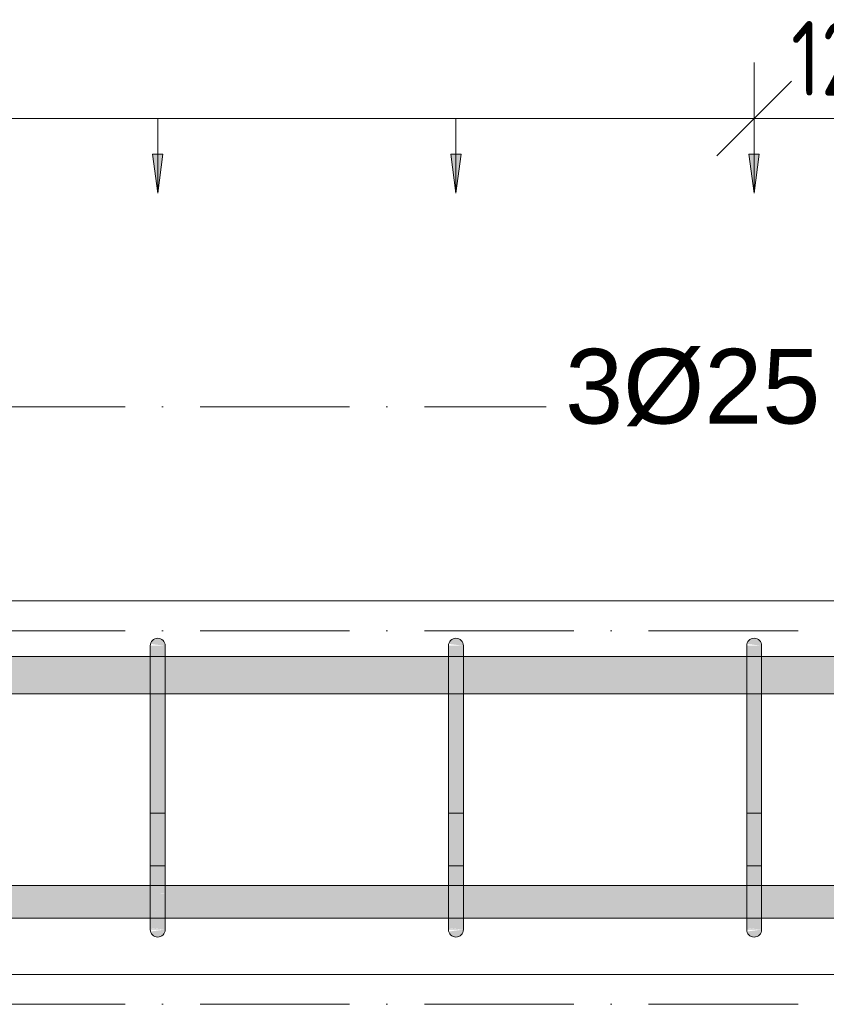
# Model space of a CAD drawing. Header units: millimetres. Extents: x -25607 to 9385, y 1894 to 10168.
# Tile 101 of 181: x 1720 to 2260, y 5600 to 6259. Entities that reach past the tile are written whole.
import ezdxf

# ---------------------------------------------------------------- set-up
doc = ezdxf.new("R2010")
doc.units = ezdxf.units.MM
doc.linetypes.add('Čerchovaná', pattern=[150, 100, -25, 0, -25])
for name, color, linetype, lineweight in [('A-ANNO-DIMS', 211, 'Continuous', 5), ('A-ANNO-DIMS-25', 211, 'Continuous', 5), ('A-FLOR-LEVL', 51, 'Continuous', 5), ('S-BEAM', 12, 'Continuous', 9), ('S-RBAR', 171, 'Continuous', 5), ('S-RBAR-IDEN', 171, 'Continuous', 5)]:
    doc.layers.add(name, color=color, linetype=linetype, lineweight=lineweight)
doc.styles.add('Arial', font='arial.ttf', dxfattribs={"height": 50})
doc.styles.add('Arial_1', font='arial.ttf', dxfattribs={"height": 62.5})
doc.styles.add('ISOCPEUR_2', font='isocpeur.ttf', dxfattribs={"width": 0.8, "height": 50})
doc.dimstyles.new('Vnitřní', dxfattribs={"dimscale": 304.8, "dimtxt": 49.799059, "dimasz": 0.164042, "dimexe": 0.123031, "dimexo": 0.0625, "dimgap": 0, "dimtad": 1, "dimdec": 0, "dimzin": 0, "dimdsep": 46, "dimtxsty": 'ISOCPEUR_2', "dimblk1": 'OBLIQUE', "dimblk2": 'OBLIQUE', "dimsah": 1, "dimcen": 0.09, "dimdle": 0.123031, "dimazin": 0, "dimtfac": 1, "dimtdec": 4, "dimtix": 1, "dimtmove": 0, "dimatfit": 3, "dimfxl": 0.123031, "dimfxlon": 1, "dimtvp": 1, "dimtolj": 1, "dimtzin": 0, "dimarcsym": 2})
doc.dimstyles.new('Výztuž_kusy__řezy__1', dxfattribs={"dimscale": 304.8, "dimtxt": 0.18, "dimasz": 0, "dimexe": 0, "dimexo": 0.0625, "dimgap": 0.082021, "dimtad": 1, "dimdec": 0, "dimzin": 0, "dimdsep": 46, "dimtxsty": 'Arial_1', "dimblk1": 'NONE', "dimblk2": 'NONE', "dimsah": 1, "dimcen": 0.09, "dimazin": 0, "dimtfac": 1, "dimtdec": 4, "dimtix": 1, "dimtmove": 0, "dimatfit": 3, "dimfxl": 0.164042, "dimfxlon": 1, "dimtvp": 1, "dimtfill": 1, "dimtolj": 1, "dimtzin": 0, "dimarcsym": 2})

# ---------------------------------------------------------------- blocks, each defined once
blk = doc.blocks.new('DIMBLOCK473-V5')
at = {"layer": 'A-ANNO-DIMS-25'}
for points in [[(1613.25, 6142.89), (1616.71, 6169.18), (1609.79, 6169.18)], [(1812.85, 6142.89), (1816.31, 6169.18), (1809.39, 6169.18)]]:
    blk.add_hatch(color=256, dxfattribs=at).paths.add_polyline_path(points)
for p, q in [((1613.25, 6192.89), (1812.85, 6192.89)), ((1613.25, 6192.89), (1613.25, 6192.89)), ((1613.25, 6192.89), (1613.25, 6142.89)), ((1812.85, 6192.89), (1812.85, 6192.89)), ((1812.85, 6192.89), (1812.85, 6142.89)), ((1616.71, 6169.18), (1609.79, 6169.18)), ((1609.79, 6169.18), (1613.25, 6142.89)), ((1613.25, 6142.89), (1616.71, 6169.18)), ((1816.31, 6169.18), (1809.39, 6169.18)), ((1809.39, 6169.18), (1812.85, 6142.89)), ((1812.85, 6142.89), (1816.31, 6169.18))]:
    blk.add_line(p, q, dxfattribs=at)
blk = doc.blocks.new('_None')
blk = doc.blocks.new('DIMBLOCK474-V5')
at = {"layer": 'A-ANNO-DIMS-25'}
for points in [[(1812.85, 6142.89), (1816.31, 6169.18), (1809.39, 6169.18)], [(2012.45, 6142.89), (2015.91, 6169.18), (2008.99, 6169.18)]]:
    blk.add_hatch(color=256, dxfattribs=at).paths.add_polyline_path(points)
for p, q in [((1812.85, 6192.89), (2012.45, 6192.89)), ((1812.85, 6192.89), (1812.85, 6192.89)), ((1812.85, 6192.89), (1812.85, 6142.89)), ((2012.45, 6192.89), (2012.45, 6192.89)), ((2012.45, 6192.89), (2012.45, 6142.89)), ((1816.31, 6169.18), (1809.39, 6169.18)), ((1809.39, 6169.18), (1812.85, 6142.89)), ((1812.85, 6142.89), (1816.31, 6169.18)), ((2015.91, 6169.18), (2008.99, 6169.18)), ((2008.99, 6169.18), (2012.45, 6142.89)), ((2012.45, 6142.89), (2015.91, 6169.18))]:
    blk.add_line(p, q, dxfattribs=at)
blk = doc.blocks.new('DIMBLOCK475-V5')
at = {"layer": 'A-ANNO-DIMS-25'}
for points in [[(2012.45, 6142.89), (2015.91, 6169.18), (2008.99, 6169.18)], [(2212.05, 6142.89), (2215.51, 6169.18), (2208.59, 6169.18)]]:
    blk.add_hatch(color=256, dxfattribs=at).paths.add_polyline_path(points)
for p, q in [((2012.45, 6192.89), (2212.05, 6192.89)), ((2012.45, 6192.89), (2012.45, 6192.89)), ((2012.45, 6192.89), (2012.45, 6142.89)), ((2212.05, 6192.89), (2212.05, 6192.89)), ((2212.05, 6192.89), (2212.05, 6142.89)), ((2015.91, 6169.18), (2008.99, 6169.18)), ((2008.99, 6169.18), (2012.45, 6142.89)), ((2012.45, 6142.89), (2015.91, 6169.18)), ((2215.51, 6169.18), (2208.59, 6169.18)), ((2208.59, 6169.18), (2212.05, 6142.89)), ((2212.05, 6142.89), (2215.51, 6169.18))]:
    blk.add_line(p, q, dxfattribs=at)
blk = doc.blocks.new('DIMBLOCK476-V5')
at = {"layer": 'A-ANNO-DIMS-25'}
for points in [[(-183.17, 6142.89), (-179.71, 6169.18), (-186.63, 6169.18)], [(16.43, 6142.89), (19.9, 6169.18), (12.97, 6169.18)], [(216.04, 6142.89), (219.5, 6169.18), (212.57, 6169.18)], [(415.64, 6142.89), (419.1, 6169.18), (412.18, 6169.18)], [(615.24, 6142.89), (618.7, 6169.18), (611.78, 6169.18)], [(814.84, 6142.89), (818.3, 6169.18), (811.38, 6169.18)], [(1014.44, 6142.89), (1017.9, 6169.18), (1010.98, 6169.18)], [(1214.04, 6142.89), (1217.5, 6169.18), (1210.58, 6169.18)], [(1413.65, 6142.89), (1417.11, 6169.18), (1410.18, 6169.18)], [(1613.25, 6142.89), (1616.71, 6169.18), (1609.79, 6169.18)], [(1812.85, 6142.89), (1816.31, 6169.18), (1809.39, 6169.18)], [(2012.45, 6142.89), (2015.91, 6169.18), (2008.99, 6169.18)], [(2212.05, 6142.89), (2215.51, 6169.18), (2208.59, 6169.18)]]:
    blk.add_hatch(color=256, dxfattribs=at).paths.add_polyline_path(points)
for p, q in [((-183.17, 6192.89), (2212.05, 6192.89)), ((-183.17, 6192.89), (16.43, 6192.89)), ((-183.17, 6192.89), (-183.17, 6192.89)), ((-183.17, 6192.89), (-183.17, 6142.89)), ((16.43, 6192.89), (216.04, 6192.89)), ((16.43, 6192.89), (16.43, 6192.89)), ((16.43, 6192.89), (16.43, 6142.89)), ((216.04, 6192.89), (415.64, 6192.89)), ((216.04, 6192.89), (216.04, 6192.89)), ((216.04, 6192.89), (216.04, 6142.89)), ((415.64, 6192.89), (615.24, 6192.89)), ((415.64, 6192.89), (415.64, 6192.89)), ((415.64, 6192.89), (415.64, 6142.89)), ((615.24, 6192.89), (814.84, 6192.89)), ((615.24, 6192.89), (615.24, 6192.89)), ((615.24, 6192.89), (615.24, 6142.89)), ((814.84, 6192.89), (1014.44, 6192.89)), ((814.84, 6192.89), (814.84, 6192.89)), ((814.84, 6192.89), (814.84, 6142.89)), ((1014.44, 6192.89), (1214.04, 6192.89)), ((1014.44, 6192.89), (1014.44, 6192.89)), ((1014.44, 6192.89), (1014.44, 6142.89)), ((1214.04, 6192.89), (1413.65, 6192.89)), ((1214.04, 6192.89), (1214.04, 6192.89)), ((1214.04, 6192.89), (1214.04, 6142.89)), ((1413.65, 6192.89), (1613.25, 6192.89)), ((1413.65, 6192.89), (1413.65, 6192.89)), ((1413.65, 6192.89), (1413.65, 6142.89)), ((1613.25, 6192.89), (1812.85, 6192.89)), ((1613.25, 6192.89), (1613.25, 6192.89)), ((1613.25, 6192.89), (1613.25, 6142.89)), ((1812.85, 6192.89), (2012.45, 6192.89)), ((1812.85, 6192.89), (1812.85, 6192.89)), ((1812.85, 6192.89), (1812.85, 6142.89)), ((2012.45, 6192.89), (2212.05, 6192.89)), ((2012.45, 6192.89), (2012.45, 6192.89)), ((2012.45, 6192.89), (2012.45, 6142.89)), ((2212.05, 6192.89), (2212.05, 6192.89)), ((2212.05, 6192.89), (2212.05, 6142.89)), ((-179.71, 6169.18), (-186.63, 6169.18)), ((-186.63, 6169.18), (-183.17, 6142.89)), ((-183.17, 6142.89), (-179.71, 6169.18)), ((19.9, 6169.18), (12.97, 6169.18)), ((12.97, 6169.18), (16.43, 6142.89)), ((16.43, 6142.89), (19.9, 6169.18)), ((219.5, 6169.18), (212.57, 6169.18)), ((212.57, 6169.18), (216.04, 6142.89)), ((216.04, 6142.89), (219.5, 6169.18)), ((419.1, 6169.18), (412.18, 6169.18)), ((412.18, 6169.18), (415.64, 6142.89)), ((415.64, 6142.89), (419.1, 6169.18)), ((618.7, 6169.18), (611.78, 6169.18)), ((611.78, 6169.18), (615.24, 6142.89)), ((615.24, 6142.89), (618.7, 6169.18)), ((818.3, 6169.18), (811.38, 6169.18)), ((811.38, 6169.18), (814.84, 6142.89)), ((814.84, 6142.89), (818.3, 6169.18)), ((1017.9, 6169.18), (1010.98, 6169.18)), ((1010.98, 6169.18), (1014.44, 6142.89)), ((1014.44, 6142.89), (1017.9, 6169.18)), ((1217.5, 6169.18), (1210.58, 6169.18)), ((1210.58, 6169.18), (1214.04, 6142.89)), ((1214.04, 6142.89), (1217.5, 6169.18)), ((1417.11, 6169.18), (1410.18, 6169.18)), ((1410.18, 6169.18), (1413.65, 6142.89)), ((1413.65, 6142.89), (1417.11, 6169.18)), ((1616.71, 6169.18), (1609.79, 6169.18)), ((1609.79, 6169.18), (1613.25, 6142.89)), ((1613.25, 6142.89), (1616.71, 6169.18)), ((1816.31, 6169.18), (1809.39, 6169.18)), ((1809.39, 6169.18), (1812.85, 6142.89)), ((1812.85, 6142.89), (1816.31, 6169.18)), ((2015.91, 6169.18), (2008.99, 6169.18)), ((2008.99, 6169.18), (2012.45, 6142.89)), ((2012.45, 6142.89), (2015.91, 6169.18)), ((2215.51, 6169.18), (2208.59, 6169.18)), ((2208.59, 6169.18), (2212.05, 6142.89)), ((2212.05, 6142.89), (2215.51, 6169.18))]:
    blk.add_line(p, q, dxfattribs=at)
blk = doc.blocks.new('DIMBLOCK696-V5')
at = {"layer": 'A-ANNO-DIMS-25'}
for p, q in [((2212.05, 6192.89), (2212.05, 6230.39)), ((2337.05, 6192.89), (2337.05, 6230.39)), ((2212.05, 6192.89), (2237.05, 6217.89)), ((2337.05, 6192.89), (2362.05, 6217.89)), ((2174.55, 6192.89), (2374.55, 6192.89)), ((2212.05, 6192.89), (2187.05, 6167.89)), ((2212.05, 6192.89), (2212.05, 6155.39)), ((2337.05, 6192.89), (2312.05, 6167.89)), ((2337.05, 6192.89), (2337.05, 6155.39))]:
    blk.add_line(p, q, dxfattribs=at)
at = {"layer": 'A-ANNO-DIMS-25', "color": 0, "insert": (2236.72, 6258.22), "char_height": 50, "width": 90.7875, "attachment_point": 1, "line_spacing_factor": 1.149209, "style": 'ISOCPEUR_2'}
blk.add_mtext('125', dxfattribs=at)
blk = doc.blocks.new('_Oblique')
at = {"color": 0, "linetype": 'ByBlock', "lineweight": -2}
blk.add_line((-0.5, -0.5), (0.5, 0.5), dxfattribs=at)

msp = doc.modelspace()

# ---------------------------------------------------------------- hatches: boundary and pattern name
at = {"layer": 'S-RBAR'}
for points in [[(1817.85, 5815), (1817.85, 5840), (1807.85, 5840), (1807.85, 5815)], [(1817.85, 5840), (1817.68, 5841.29), (1817.18, 5842.5), (1816.38, 5843.54), (1815.35, 5844.33), (1814.14, 5844.83), (1812.85, 5845), (1811.55, 5844.83), (1810.35, 5844.33), (1809.31, 5843.54), (1808.52, 5842.5), (1808.02, 5841.29), (1817.68, 5840.02)], [(2017.45, 5815), (2017.45, 5840), (2007.45, 5840), (2007.45, 5815)], [(2017.45, 5840), (2017.28, 5841.29), (2016.78, 5842.5), (2015.99, 5843.54), (2014.95, 5844.33), (2013.74, 5844.83), (2012.45, 5845), (2011.16, 5844.83), (2009.95, 5844.33), (2008.91, 5843.54), (2008.12, 5842.5), (2007.62, 5841.29), (2017.28, 5840.02)], [(2217.05, 5815), (2217.05, 5840), (2207.05, 5840), (2207.05, 5815)], [(2217.05, 5840), (2216.88, 5841.29), (2216.38, 5842.5), (2215.59, 5843.54), (2214.55, 5844.33), (2213.35, 5844.83), (2212.05, 5845), (2210.76, 5844.83), (2209.55, 5844.33), (2208.52, 5843.54), (2207.72, 5842.5), (2207.22, 5841.29), (2216.88, 5840.02)], [(1811.55, 5675), (1817.85, 5675), (1817.85, 5815), (1807.85, 5815), (1807.85, 5675)], [(2017.45, 5675), (2017.45, 5815), (2007.45, 5815), (2007.45, 5675)], [(2217.05, 5675), (2217.05, 5815), (2207.05, 5815), (2207.05, 5675)], [(1812.85, 5645), (1814.14, 5645.17), (1815.35, 5645.67), (1816.38, 5646.46), (1817.18, 5647.5), (1817.68, 5648.71), (1817.68, 5649.98), (1808.02, 5648.71), (1808.52, 5647.5), (1809.31, 5646.46), (1810.35, 5645.67), (1811.55, 5645.17)], [(2012.45, 5645), (2013.74, 5645.17), (2014.95, 5645.67), (2015.99, 5646.46), (2016.78, 5647.5), (2017.28, 5648.71), (2017.28, 5649.98), (2007.62, 5648.71), (2008.12, 5647.5), (2008.91, 5646.46), (2009.95, 5645.67), (2011.16, 5645.17)], [(2212.05, 5645), (2213.35, 5645.17), (2214.55, 5645.67), (2215.59, 5646.46), (2216.38, 5647.5), (2216.88, 5648.71), (2216.88, 5649.98), (2207.22, 5648.71), (2207.72, 5647.5), (2208.52, 5646.46), (2209.55, 5645.67), (2210.76, 5645.17)]]:
    msp.add_hatch(color=256, dxfattribs=at).paths.add_polyline_path(points)
h = msp.add_hatch(color=256, dxfattribs=at)
h.paths.add_polyline_path([(4312.06, 5807.8), (4316.94, 5807.8), (4316.94, 5832.8), (4312.06, 5832.8), (4312.06, 5807.92)])
h.paths.add_polyline_path([(4235, 5807.8), (4254.15, 5807.92), (4254.15, 5832.8), (4235, 5832.8), (4235, 5807.92)])
h.paths.add_polyline_path([(7996.39, 5807.8), (7996.39, 5832.8), (7652.49, 5832.8), (7652.49, 5807.8), (7913.7, 5807.8)])
h.paths.add_polyline_path([(4740.74, 5807.8), (4819.86, 5807.92), (4819.86, 5832.8), (4740.74, 5832.8), (4740.74, 5807.92)])
h.paths.add_polyline_path([(1019.44, 5807.8), (1209.04, 5807.8), (1209.04, 5832.8), (1019.44, 5832.8), (1019.44, 5815)])
h.paths.add_polyline_path([(8024.44, 5807.8), (8024.44, 5832.8), (8014.39, 5832.8), (8014.39, 5807.8)])
h.paths.add_polyline_path([(4665.08, 5807.8), (4730.74, 5807.92), (4730.74, 5832.8), (4651.63, 5832.8), (4651.63, 5807.8)])
h.paths.add_polyline_path([(7579.29, 5807.8), (7579.29, 5832.8), (7544.18, 5832.8), (7544.18, 5807.8), (7562.5, 5807.8)])
h.paths.add_polyline_path([(4087.1, 5807.8), (4087.1, 5832.8), (4082.49, 5832.8), (4082.49, 5807.8)])
h.paths.add_polyline_path([(4829.86, 5807.8), (4908.97, 5807.92), (4908.97, 5832.8), (4829.86, 5832.8), (4829.86, 5807.92)])
h.paths.add_polyline_path([(4041.14, 5807.8), (4041.14, 5832.8), (4005.17, 5832.8), (4005.17, 5807.8), (4006.57, 5807.8)])
h.paths.add_polyline_path([(4280.97, 5807.8), (4286.39, 5807.8), (4286.39, 5832.8), (4280.97, 5832.8), (4280.97, 5815)])
h.paths.add_polyline_path([(1219.04, 5807.8), (1408.65, 5807.8), (1408.65, 5832.8), (1219.04, 5832.8), (1219.04, 5815)])
h.paths.add_polyline_path([(4641.63, 5807.8), (4641.63, 5832.8), (4551.63, 5832.8), (4551.63, 5807.8), (4577.28, 5807.8)])
h.paths.add_polyline_path([(7634.49, 5807.8), (7634.49, 5832.8), (7589.29, 5832.8), (7589.29, 5807.8)])
h.paths.add_polyline_path([(4918.97, 5807.8), (4998.08, 5807.92), (4998.08, 5832.8), (4918.97, 5832.8), (4918.97, 5807.92)])
h.paths.add_polyline_path([(3995.17, 5807.8), (3995.17, 5832.8), (3959.2, 5832.8), (3959.2, 5807.8), (3962.67, 5807.8)])
h.paths.add_polyline_path([(5008.08, 5807.8), (5087.19, 5807.92), (5087.19, 5832.8), (5008.08, 5832.8), (5008.08, 5807.92)])
h.paths.add_polyline_path([(3949.2, 5807.8), (3949.2, 5832.8), (3913.24, 5832.8), (3913.24, 5807.8), (3918.77, 5807.8)])
h.paths.add_polyline_path([(4269.97, 5807.8), (4270.97, 5807.8), (4270.97, 5832.8), (4264.15, 5832.8), (4264.15, 5807.8)])
h.paths.add_polyline_path([(4225, 5807.8), (4225, 5832.8), (4216.23, 5832.8), (4216.23, 5807.8)])
h.paths.add_polyline_path([(7534.18, 5807.8), (7534.18, 5832.8), (7499.07, 5832.8), (7499.07, 5807.8), (7518.6, 5807.8)])
h.paths.add_polyline_path([(5097.19, 5807.8), (5176.3, 5807.92), (5176.3, 5832.8), (5097.19, 5832.8), (5097.19, 5807.92)])
h.paths.add_polyline_path([(3903.24, 5807.8), (3903.24, 5832.8), (3867.27, 5832.8), (3867.27, 5807.8), (3874.87, 5807.8)])
h.paths.add_polyline_path([(4179.04, 5807.8), (4179.04, 5832.8), (4168.32, 5832.8), (4168.32, 5807.8)])
h.paths.add_polyline_path([(4541.63, 5807.8), (4541.63, 5832.8), (4503.72, 5832.8), (4503.72, 5807.8), (4533.37, 5807.8)])
h.paths.add_polyline_path([(5186.3, 5807.8), (5376.3, 5807.92), (5376.3, 5832.8), (5186.3, 5832.8), (5186.3, 5807.92)])
h.paths.add_polyline_path([(3857.27, 5807.8), (3857.27, 5832.8), (3821.3, 5832.8), (3821.3, 5807.8), (3830.97, 5807.8)])
h.paths.add_polyline_path([(4143.07, 5807.8), (4158.32, 5807.92), (4158.32, 5832.8), (4143.07, 5832.8), (4143.07, 5807.92)])
h.paths.add_polyline_path([(1418.65, 5807.8), (1608.25, 5807.8), (1608.25, 5832.8), (1418.65, 5832.8), (1418.65, 5815)])
h.paths.add_polyline_path([(7489.07, 5807.8), (7489.07, 5832.8), (7453.97, 5832.8), (7453.97, 5807.8), (7474.7, 5807.8)])
h.paths.add_polyline_path([(4051.14, 5807.8), (4062.49, 5807.92), (4062.49, 5832.8), (4051.14, 5832.8), (4051.14, 5807.92)])
h.paths.add_polyline_path([(5386.3, 5807.8), (5575.68, 5807.92), (5575.68, 5832.8), (5386.3, 5832.8), (5386.3, 5807.92)])
h.paths.add_polyline_path([(3811.3, 5807.8), (3811.3, 5832.8), (3721.3, 5832.8), (3721.3, 5807.8), (3787.07, 5807.8)])
h.paths.add_polyline_path([(1618.25, 5807.8), (1807.85, 5807.8), (1807.85, 5832.8), (1618.25, 5832.8), (1618.25, 5815)])
h.paths.add_polyline_path([(5585.68, 5807.8), (5775.06, 5807.92), (5775.06, 5832.8), (5585.68, 5832.8), (5585.68, 5807.92)])
h.paths.add_polyline_path([(3711.3, 5807.8), (3711.3, 5832.8), (3622.79, 5832.8), (3622.79, 5807.8), (3699.27, 5807.8)])
h.paths.add_polyline_path([(7443.97, 5807.8), (7443.97, 5832.8), (7408.86, 5832.8), (7408.86, 5807.8), (7430.8, 5807.8)])
h.paths.add_polyline_path([(3612.79, 5807.8), (3612.79, 5832.8), (3524.27, 5832.8), (3524.27, 5807.8), (3611.47, 5807.8)])
h.paths.add_polyline_path([(4493.72, 5807.8), (4493.72, 5832.8), (4455.8, 5832.8), (4455.8, 5807.8), (4489.47, 5807.8)])
h.paths.add_polyline_path([(5785.06, 5807.8), (5974.44, 5807.92), (5974.44, 5832.8), (5785.06, 5832.8), (5785.06, 5807.92)])
h.paths.add_polyline_path([(1817.85, 5807.8), (2007.45, 5807.8), (2007.45, 5832.8), (1817.85, 5832.8), (1817.85, 5815)])
h.paths.add_polyline_path([(3514.27, 5807.8), (3514.27, 5832.8), (3425.75, 5832.8), (3425.75, 5807.8), (3479.77, 5807.8)])
h.paths.add_polyline_path([(3415.75, 5807.8), (3415.75, 5832.8), (3327.23, 5832.8), (3327.23, 5807.8), (3391.96, 5807.8)])
h.paths.add_polyline_path([(7398.86, 5807.8), (7398.86, 5832.8), (7363.75, 5832.8), (7363.75, 5807.8), (7386.9, 5807.8)])
h.paths.add_polyline_path([(5984.44, 5807.8), (6173.82, 5807.92), (6173.82, 5832.8), (5984.44, 5832.8), (5984.44, 5807.92)])
h.paths.add_polyline_path([(6183.82, 5807.8), (6373.2, 5807.92), (6373.2, 5832.8), (6183.82, 5832.8), (6183.82, 5807.92)])
h.paths.add_polyline_path([(3317.23, 5807.8), (3317.23, 5832.8), (3228.71, 5832.8), (3228.71, 5807.8), (3304.16, 5807.8)])
h.paths.add_polyline_path([(3218.71, 5807.8), (3218.71, 5832.8), (3130.2, 5832.8), (3130.2, 5807.8), (3172.46, 5807.8)])
h.paths.add_polyline_path([(6383.2, 5807.8), (6572.58, 5807.92), (6572.58, 5832.8), (6383.2, 5832.8), (6383.2, 5807.92)])
h.paths.add_polyline_path([(2017.45, 5807.8), (2207.05, 5807.8), (2207.05, 5832.8), (2017.45, 5832.8), (2017.45, 5815)])
h.paths.add_polyline_path([(4445.8, 5807.8), (4445.57, 5832.8), (4407.89, 5832.8), (4407.89, 5807.8), (4445.57, 5807.8)])
h.paths.add_polyline_path([(7353.75, 5807.8), (7353.75, 5832.8), (7290.27, 5832.8), (7290.27, 5807.8), (7299.1, 5807.8)])
h.paths.add_polyline_path([(3120.2, 5807.8), (3120.2, 5832.8), (3031.68, 5832.8), (3031.68, 5807.8), (3084.66, 5807.8)])
h.paths.add_polyline_path([(6582.58, 5807.8), (6772.58, 5807.92), (6772.29, 5832.8), (6582.58, 5832.8), (6582.58, 5807.92)])
h.paths.add_polyline_path([(3021.68, 5807.8), (3021.68, 5832.8), (2933.16, 5832.8), (2933.16, 5807.8), (2996.86, 5807.8)])
h.paths.add_polyline_path([(4326.94, 5807.8), (4349.98, 5807.92), (4349.98, 5832.8), (4326.94, 5832.8), (4326.94, 5807.92)])
h.paths.add_polyline_path([(2923.16, 5807.8), (2923.16, 5832.8), (2834.64, 5832.8), (2834.64, 5807.8), (2909.06, 5807.8)])
h.paths.add_polyline_path([(2217.05, 5807.8), (2332.05, 5807.8), (2332.05, 5832.8), (2217.05, 5832.8), (2217.05, 5815)])
h.paths.add_polyline_path([(4120.41, 5807.8), (4133.07, 5807.92), (4133.07, 5832.8), (4120.41, 5832.8), (4120.41, 5807.92)])
h.paths.add_polyline_path([(7280.27, 5807.8), (7280.27, 5832.8), (7205.66, 5832.8), (7205.66, 5807.8), (7211.3, 5807.8)])
h.paths.add_polyline_path([(6782.58, 5807.8), (6857.2, 5807.92), (6857.2, 5832.8), (6782.58, 5832.8), (6782.58, 5807.92)])
h.paths.add_polyline_path([(4110.41, 5807.8), (4110.41, 5832.8), (4097.1, 5832.8), (4097.1, 5807.8)])
h.paths.add_polyline_path([(2824.64, 5807.8), (2824.64, 5832.8), (2736.12, 5832.8), (2736.12, 5807.8), (2821.26, 5807.8)])
h.paths.add_polyline_path([(6867.2, 5807.8), (6941.81, 5807.92), (6941.81, 5832.8), (6867.2, 5832.8), (6867.2, 5807.92)])
h.paths.add_polyline_path([(2342.05, 5807.8), (2430.57, 5807.8), (2430.57, 5832.8), (2342.05, 5832.8), (2342.05, 5815)])
h.paths.add_polyline_path([(2726.12, 5807.8), (2726.12, 5832.8), (2637.61, 5832.8), (2637.61, 5807.8), (2645.66, 5807.8)])
h.paths.add_polyline_path([(7195.66, 5807.8), (7195.66, 5832.8), (7121.04, 5832.8), (7121.04, 5807.8), (7123.5, 5807.8)])
h.paths.add_polyline_path([(2627.61, 5807.8), (2627.61, 5832.8), (2539.09, 5832.8), (2539.09, 5807.8), (2557.86, 5807.8)])
h.paths.add_polyline_path([(6951.81, 5807.8), (7026.43, 5807.92), (7026.43, 5832.8), (6951.81, 5832.8), (6951.81, 5807.92)])
h.paths.add_polyline_path([(4206.23, 5807.8), (4206.23, 5832.8), (4189.04, 5832.8), (4189.04, 5807.8)])
h.paths.add_polyline_path([(4397.89, 5807.8), (4397.89, 5832.8), (4359.98, 5832.8), (4359.98, 5807.8)])
h.paths.add_polyline_path([(2529.09, 5807.8), (2529.09, 5832.8), (2440.57, 5832.8), (2440.57, 5807.8), (2470.06, 5807.8)])
h.paths.add_polyline_path([(7036.43, 5807.8), (7111.04, 5807.92), (7111.04, 5832.8), (7036.43, 5832.8), (7036.43, 5807.92)])
h = msp.add_hatch(color=256, dxfattribs=at)
h.paths.add_polyline_path([(-1905.56, 5657.64), (-1885.56, 5657.92), (-1885.56, 5679.64), (-1905.56, 5679.64), (-1905.56, 5666.13)])
h.paths.add_polyline_path([(3021.68, 5657.64), (3021.68, 5679.64), (2933.16, 5679.64), (2933.16, 5657.64), (2996.86, 5657.64)])
h.paths.add_polyline_path([(3084.66, 5657.64), (3120.2, 5657.92), (3120.2, 5679.64), (3031.68, 5679.64), (3031.68, 5657.64), (3040.76, 5657.64)])
h.paths.add_polyline_path([(-1832.27, 5657.64), (-1798.99, 5657.92), (-1798.99, 5679.64), (-1832.27, 5679.64), (-1832.27, 5657.92)])
h.paths.add_polyline_path([(2923.16, 5657.64), (2923.16, 5679.64), (2834.64, 5679.64), (2834.64, 5657.64), (2909.06, 5657.64)])
h.paths.add_polyline_path([(3130.2, 5657.64), (3218.71, 5657.92), (3218.71, 5679.64), (3130.2, 5679.64), (3130.2, 5657.92)])
h.paths.add_polyline_path([(-1875.56, 5657.64), (-1842.27, 5657.92), (-1842.27, 5679.64), (-1875.56, 5679.64), (-1875.56, 5657.92)])
h.paths.add_polyline_path([(2824.64, 5657.64), (2824.64, 5679.64), (2736.12, 5679.64), (2736.12, 5657.64), (2821.26, 5657.64)])
h.paths.add_polyline_path([(4316.94, 5657.64), (4316.94, 5679.64), (4306.39, 5679.64), (4306.39, 5657.64), (4313.87, 5657.64)])
h.paths.add_polyline_path([(3228.71, 5657.64), (3317.23, 5657.92), (3317.23, 5679.64), (3228.71, 5679.64), (3228.71, 5657.92)])
h.paths.add_polyline_path([(4334.44, 5657.64), (4334.44, 5679.64), (4326.94, 5679.64), (4326.94, 5657.64)])
h.paths.add_polyline_path([(2726.12, 5657.64), (2726.12, 5679.64), (2637.61, 5679.64), (2637.61, 5657.64), (2689.56, 5657.64)])
h.paths.add_polyline_path([(2627.61, 5657.64), (2627.61, 5679.64), (2539.09, 5679.64), (2539.09, 5657.64), (2601.76, 5657.64)])
h.paths.add_polyline_path([(-1788.99, 5657.64), (-1755.71, 5657.92), (-1755.71, 5679.64), (-1788.99, 5679.64), (-1788.99, 5657.92)])
h.paths.add_polyline_path([(2529.09, 5657.64), (2529.09, 5679.64), (2440.57, 5679.64), (2440.57, 5657.64), (2513.96, 5657.64)])
h.paths.add_polyline_path([(3327.23, 5657.64), (3415.75, 5657.92), (3415.75, 5679.64), (3327.23, 5679.64), (3327.23, 5657.92)])
h.paths.add_polyline_path([(-1745.71, 5657.64), (-1712.42, 5657.92), (-1712.42, 5679.64), (-1745.71, 5679.64), (-1745.71, 5657.92)])
h.paths.add_polyline_path([(2430.57, 5657.64), (2430.57, 5679.64), (2342.05, 5679.64), (2342.05, 5657.64), (2426.16, 5657.64)])
h.paths.add_polyline_path([(-1702.42, 5657.64), (-1677.42, 5657.92), (-1677.42, 5679.64), (-1702.42, 5679.64), (-1702.42, 5657.92)])
h.paths.add_polyline_path([(4270.97, 5657.64), (4270.97, 5679.64), (4235, 5679.64), (4235, 5657.64), (4269.97, 5657.64)])
h.paths.add_polyline_path([(2332.05, 5657.64), (2332.05, 5679.64), (2217.05, 5679.64), (2217.05, 5657.64), (2294.45, 5657.64)])
h.paths.add_polyline_path([(3425.75, 5657.64), (3514.27, 5657.92), (3514.27, 5679.64), (3425.75, 5679.64), (3425.75, 5657.92)])
h.paths.add_polyline_path([(-1667.42, 5657.64), (-1579.97, 5657.92), (-1579.97, 5679.64), (-1667.42, 5679.64), (-1667.42, 5657.92)])
h.paths.add_polyline_path([(4286.39, 5657.64), (4286.39, 5679.64), (4280.97, 5679.64), (4280.97, 5657.64)])
h.paths.add_polyline_path([(2207.05, 5657.64), (2207.05, 5679.64), (2017.45, 5679.64), (2017.45, 5657.64), (2206.65, 5657.64)])
h.paths.add_polyline_path([(2007.45, 5657.64), (2007.45, 5679.64), (1817.85, 5679.64), (1817.85, 5657.64), (1987.15, 5657.64)])
h.paths.add_polyline_path([(-1569.97, 5657.64), (-1482.53, 5657.92), (-1482.53, 5679.64), (-1569.97, 5679.64), (-1569.97, 5657.92)])
h.paths.add_polyline_path([(1807.85, 5657.64), (1807.85, 5679.64), (1618.25, 5679.64), (1618.25, 5657.64), (1767.65, 5657.64)])
h.paths.add_polyline_path([(3524.27, 5657.64), (3612.79, 5657.92), (3612.79, 5679.64), (3524.27, 5679.64), (3524.27, 5657.92)])
h.paths.add_polyline_path([(-1472.53, 5657.64), (-1385.08, 5657.92), (-1385.08, 5679.64), (-1472.53, 5679.64), (-1472.53, 5657.92)])
h.paths.add_polyline_path([(-1375.08, 5657.64), (-1287.63, 5657.92), (-1287.63, 5679.64), (-1375.08, 5679.64), (-1375.08, 5657.92)])
h.paths.add_polyline_path([(1608.25, 5657.64), (1608.25, 5679.64), (1418.65, 5679.64), (1418.65, 5657.64), (1592.05, 5657.64)])
h.paths.add_polyline_path([(4225, 5657.64), (4225, 5679.64), (4189.04, 5679.64), (4189.04, 5657.64)])
h.paths.add_polyline_path([(3622.79, 5657.64), (3711.3, 5657.92), (3711.3, 5679.64), (3622.79, 5679.64), (3622.79, 5657.92)])
h.paths.add_polyline_path([(-1277.63, 5657.64), (-1190.19, 5657.92), (-1190.19, 5679.64), (-1277.63, 5679.64), (-1277.63, 5657.92)])
h.paths.add_polyline_path([(1408.65, 5657.64), (1408.65, 5679.64), (1219.04, 5679.64), (1219.04, 5657.64), (1372.55, 5657.64)])
h.paths.add_polyline_path([(-1180.19, 5657.64), (-1092.74, 5657.92), (-1092.74, 5679.64), (-1180.19, 5679.64), (-1180.19, 5657.92)])
h.paths.add_polyline_path([(4179.04, 5657.64), (4179.04, 5679.64), (4143.07, 5679.64), (4143.07, 5657.64)])
h.paths.add_polyline_path([(1209.04, 5657.64), (1209.04, 5679.64), (1019.44, 5679.64), (1019.44, 5657.64), (1196.95, 5657.64)])
h.paths.add_polyline_path([(3721.3, 5657.64), (3811.3, 5657.92), (3811.3, 5679.64), (3721.3, 5679.64), (3721.3, 5657.92)])
h.paths.add_polyline_path([(1009.44, 5657.64), (1009.44, 5679.64), (819.84, 5679.64), (819.84, 5657.64), (977.44, 5657.64)])
h.paths.add_polyline_path([(-1082.74, 5657.64), (-995.29, 5657.92), (-995.29, 5679.64), (-1082.74, 5679.64), (-1082.74, 5657.92)])
h.paths.add_polyline_path([(-985.29, 5657.64), (-897.85, 5657.92), (-897.85, 5679.64), (-985.29, 5679.64), (-985.29, 5657.92)])
h.paths.add_polyline_path([(4133.07, 5657.64), (4133.07, 5679.64), (4097.1, 5679.64), (4097.1, 5657.64)])
h.paths.add_polyline_path([(3821.3, 5657.64), (3857.27, 5657.92), (3857.27, 5679.64), (3821.3, 5679.64), (3821.3, 5657.92)])
h.paths.add_polyline_path([(809.84, 5657.64), (809.84, 5679.64), (620.24, 5679.64), (620.24, 5657.64), (801.84, 5657.64)])
h.paths.add_polyline_path([(-887.85, 5657.64), (-800.4, 5657.92), (-800.4, 5679.64), (-887.85, 5679.64), (-887.85, 5657.92)])
h.paths.add_polyline_path([(610.24, 5657.64), (610.24, 5679.64), (420.64, 5679.64), (420.64, 5657.64), (582.34, 5657.64)])
h.paths.add_polyline_path([(3867.27, 5657.64), (3903.24, 5657.92), (3903.24, 5679.64), (3867.27, 5679.64), (3867.27, 5657.92)])
h.paths.add_polyline_path([(-790.4, 5657.64), (-702.95, 5657.92), (-702.95, 5679.64), (-790.4, 5679.64), (-790.4, 5657.92)])
h.paths.add_polyline_path([(-692.95, 5657.64), (-605.51, 5657.92), (-605.51, 5679.64), (-692.95, 5679.64), (-692.95, 5657.92)])
h.paths.add_polyline_path([(410.64, 5657.64), (410.64, 5679.64), (221.04, 5679.64), (221.04, 5657.64), (406.74, 5657.64)])
h.paths.add_polyline_path([(4062.49, 5657.64), (4062.49, 5679.64), (4051.14, 5679.64), (4051.14, 5657.64)])
h.paths.add_polyline_path([(3913.24, 5657.64), (3949.2, 5657.92), (3949.2, 5679.64), (3913.24, 5679.64), (3913.24, 5657.92)])
h.paths.add_polyline_path([(4087.1, 5657.64), (4087.1, 5679.64), (4082.49, 5679.64), (4082.49, 5657.64)])
h.paths.add_polyline_path([(211.04, 5657.64), (211.04, 5679.64), (21.43, 5679.64), (21.43, 5657.64), (187.24, 5657.64)])
h.paths.add_polyline_path([(3959.2, 5657.64), (3995.17, 5657.92), (3995.17, 5679.64), (3959.2, 5679.64), (3959.2, 5657.92)])
h.paths.add_polyline_path([(-595.51, 5657.64), (-508.06, 5657.92), (-508.06, 5679.64), (-595.51, 5679.64), (-595.51, 5657.92)])
h.paths.add_polyline_path([(11.43, 5657.64), (11.43, 5679.64), (-178.17, 5679.64), (-178.17, 5657.64), (-32.27, 5657.64)])
h.paths.add_polyline_path([(-498.06, 5657.64), (-410.61, 5657.92), (-410.61, 5679.64), (-498.06, 5679.64), (-498.06, 5657.92)])
h.paths.add_polyline_path([(4041.14, 5657.64), (4041.14, 5679.64), (4005.17, 5679.64), (4005.17, 5657.64), (4006.57, 5657.64)])
h.paths.add_polyline_path([(-188.17, 5657.64), (-188.17, 5679.64), (-303.17, 5679.64), (-303.17, 5657.64), (-207.87, 5657.64)])
h.paths.add_polyline_path([(-400.61, 5657.64), (-313.17, 5657.92), (-313.17, 5679.64), (-400.61, 5679.64), (-400.61, 5657.92)])
h = msp.add_hatch(color=256, dxfattribs=at)
h.paths.add_polyline_path([(1817.85, 5653.08), (1817.85, 5653.74), (1816.49, 5653.89), (1815.65, 5653.51)])
h.paths.add_polyline_path([(1812.36, 5655.53), (1810.67, 5657.49), (1807.85, 5657.92), (1807.85, 5656.75), (1811.55, 5655.75)])
h.paths.add_polyline_path([(1817.85, 5661.72), (1817.85, 5663.44), (1807.85, 5665.43), (1812.57, 5661.91)])
h.paths.add_polyline_path([(1807.85, 5674.03), (1817.85, 5674.24), (1817.85, 5675), (1807.85, 5675)])
h = msp.add_hatch(color=256, dxfattribs=at)
h.paths.add_polyline_path([(2017.45, 5653.08), (2017.45, 5653.74), (2016.09, 5653.89), (2015.25, 5653.51)])
h.paths.add_polyline_path([(2011.96, 5655.53), (2010.28, 5657.49), (2007.45, 5657.92), (2007.45, 5656.75)])
h.paths.add_polyline_path([(2017.45, 5661.72), (2017.45, 5663.44), (2007.45, 5665.43), (2012.17, 5661.91)])
h.paths.add_polyline_path([(2015.42, 5674.03), (2017.45, 5674.24), (2017.45, 5675), (2007.45, 5675), (2007.45, 5674.03)])
h = msp.add_hatch(color=256, dxfattribs=at)
h.paths.add_polyline_path([(2217.05, 5653.08), (2217.05, 5653.74), (2215.69, 5653.89), (2214.85, 5653.51)])
h.paths.add_polyline_path([(2211.56, 5655.53), (2209.88, 5657.49), (2207.05, 5657.92), (2207.05, 5656.75)])
h.paths.add_polyline_path([(2217.05, 5661.72), (2217.05, 5663.44), (2207.05, 5665.43), (2211.78, 5661.91)])
h.paths.add_polyline_path([(2215.02, 5674.03), (2217.05, 5674.24), (2217.05, 5675), (2207.05, 5675), (2207.05, 5674.03)])
h = msp.add_hatch(color=256, dxfattribs=at)
h.paths.add_polyline_path([(1807.85, 5650), (1817.85, 5650), (1807.85, 5650.85)])
h.paths.add_polyline_path([(1817.85, 5650), (1817.85, 5653.08), (1815.65, 5653.51), (1816.49, 5653.89), (1817.85, 5653.74), (1817.85, 5661.72), (1813.32, 5661.99), (1812.51, 5662.5), (1811.55, 5662.5), (1811.55, 5663.1), (1807.85, 5665.43), (1807.85, 5658.15), (1810.82, 5657.32), (1812.36, 5655.53), (1807.85, 5656.75), (1808.02, 5650.99), (1811.55, 5650.68), (1814.14, 5650.4)])
h.paths.add_polyline_path([(1817.85, 5663.44), (1817.85, 5674.24), (1815.82, 5674.03), (1807.85, 5674.03), (1807.85, 5665.43), (1811.55, 5664.7)])
h = msp.add_hatch(color=256, dxfattribs=at)
h.paths.add_polyline_path([(2007.45, 5665.43), (2017.45, 5663.44), (2017.45, 5674.24), (2015.42, 5674.03), (2007.45, 5674.03), (2007.45, 5666.13)])
h.paths.add_polyline_path([(2017.45, 5650), (2017.45, 5653.08), (2015.25, 5653.51), (2016.09, 5653.89), (2017.45, 5653.74), (2017.45, 5661.72), (2012.92, 5661.99), (2007.45, 5665.43), (2007.45, 5658.15), (2010.42, 5657.32), (2011.96, 5655.53), (2007.45, 5656.75), (2007.62, 5650.99), (2009.54, 5650.85), (2013.74, 5650.4)])
h.paths.add_polyline_path([(2017.45, 5650), (2007.45, 5650.85), (2007.62, 5650), (2012.45, 5650)])
h = msp.add_hatch(color=256, dxfattribs=at)
h.paths.add_polyline_path([(2207.05, 5665.43), (2217.05, 5663.44), (2217.05, 5674.24), (2215.02, 5674.03), (2207.05, 5674.03), (2207.05, 5666.13)])
h.paths.add_polyline_path([(2217.05, 5650), (2217.05, 5653.08), (2214.85, 5653.51), (2215.69, 5653.89), (2217.05, 5653.74), (2217.05, 5661.72), (2212.52, 5661.99), (2207.05, 5665.43), (2207.05, 5658.15), (2210.02, 5657.32), (2211.56, 5655.53), (2207.05, 5656.75), (2207.22, 5650.99), (2209.14, 5650.85), (2213.35, 5650.4)])
h.paths.add_polyline_path([(2217.05, 5650), (2207.05, 5650.85), (2207.22, 5650), (2212.05, 5650)])

# ---------------------------------------------------------------- linework, layer by layer
at = {"layer": 'A-FLOR-LEVL', "linetype": 'Čerchovaná'}
for p, q in [((-3262.19, 6000), (9255.9, 6000)), ((-3262.19, 5850), (9255.9, 5850)), ((-3262.19, 5600), (9255.9, 5600))]:
    msp.add_line(p, q, dxfattribs=at)
at = {"layer": 'S-BEAM'}
for p, q in [((4009.44, 5870), (-1980.56, 5870)), ((4009.44, 5870), (-1880.56, 5870)), ((4009.44, 5620), (-1980.56, 5620)), ((-1880.56, 5620), (4009.44, 5620))]:
    msp.add_line(p, q, dxfattribs=at)
at = {"layer": 'S-RBAR'}
for p, q in [((1807.85, 5815), (1807.85, 5840)), ((1807.85, 5815), (1807.85, 5840)), ((1817.85, 5815), (1817.85, 5840)), ((1817.85, 5815), (1817.85, 5840)), ((2007.45, 5815), (2007.45, 5840)), ((2007.45, 5815), (2007.45, 5840)), ((2017.45, 5815), (2017.45, 5840)), ((2017.45, 5815), (2017.45, 5840)), ((2207.05, 5815), (2207.05, 5840)), ((2207.05, 5815), (2207.05, 5840)), ((2217.05, 5815), (2217.05, 5840)), ((2217.05, 5815), (2217.05, 5840)), ((1019.4, 5832.8), (8024.44, 5832.8)), ((1019.4, 5832.8), (8024.44, 5832.8)), ((1019.4, 5832.8), (8024.44, 5832.8)), ((1807.85, 5675), (1807.85, 5815)), ((1807.85, 5815), (1807.85, 5675)), ((1817.85, 5675), (1817.85, 5815)), ((1817.85, 5815), (1817.85, 5675)), ((2007.45, 5675), (2007.45, 5815)), ((2007.45, 5815), (2007.45, 5675)), ((2017.45, 5675), (2017.45, 5815)), ((2017.45, 5815), (2017.45, 5675)), ((2207.05, 5675), (2207.05, 5815)), ((2207.05, 5815), (2207.05, 5675)), ((2217.05, 5675), (2217.05, 5815)), ((2217.05, 5815), (2217.05, 5675)), ((1019.4, 5807.8), (8024.44, 5807.8)), ((1019.4, 5807.8), (8024.44, 5807.8)), ((1019.4, 5807.8), (8024.44, 5807.8)), ((1807.85, 5728.03), (1807.85, 5692.68)), ((1807.85, 5728.03), (1817.85, 5728.03)), ((1817.85, 5728.03), (1817.85, 5692.68)), ((2007.45, 5728.03), (2007.45, 5692.68)), ((2007.45, 5728.03), (2017.45, 5728.03)), ((2017.45, 5728.03), (2017.45, 5692.68)), ((2207.05, 5728.03), (2207.05, 5692.68)), ((2207.05, 5728.03), (2217.05, 5728.03)), ((2217.05, 5728.03), (2217.05, 5692.68)), ((1807.85, 5650), (1807.85, 5692.68)), ((1817.85, 5692.68), (1807.85, 5692.68)), ((1807.85, 5657.32), (1807.85, 5692.68)), ((1817.85, 5650), (1817.85, 5692.68)), ((1817.85, 5657.32), (1817.85, 5692.68)), ((2007.45, 5650), (2007.45, 5692.68)), ((2017.45, 5692.68), (2007.45, 5692.68)), ((2007.45, 5657.32), (2007.45, 5692.68)), ((2017.45, 5650), (2017.45, 5692.68)), ((2017.45, 5657.32), (2017.45, 5692.68)), ((2207.05, 5650), (2207.05, 5692.68)), ((2217.05, 5692.68), (2207.05, 5692.68)), ((2207.05, 5657.32), (2207.05, 5692.68)), ((2217.05, 5650), (2217.05, 5692.68)), ((2217.05, 5657.32), (2217.05, 5692.68)), ((4334.44, 5679.64), (-1905.56, 5679.64)), ((4334.44, 5679.64), (-1905.56, 5679.64)), ((4334.44, 5679.64), (-1905.56, 5679.64)), ((1807.85, 5650), (1807.85, 5675)), ((1807.85, 5657.32), (1807.85, 5675)), ((1817.85, 5650), (1817.85, 5675)), ((1817.85, 5650), (1817.85, 5675)), ((2007.45, 5650), (2007.45, 5675)), ((2007.45, 5657.32), (2007.45, 5675)), ((2017.45, 5650), (2017.45, 5675)), ((2017.45, 5650), (2017.45, 5675)), ((2207.05, 5650), (2207.05, 5675)), ((2207.05, 5657.32), (2207.05, 5675)), ((2217.05, 5650), (2217.05, 5675)), ((2217.05, 5650), (2217.05, 5675)), ((4334.44, 5657.64), (-1905.56, 5657.64)), ((4334.44, 5657.64), (-1905.56, 5657.64)), ((4334.44, 5657.64), (-1905.56, 5657.64)), ((1807.85, 5650.85), (1807.85, 5657.32)), ((1807.85, 5650.85), (1807.85, 5657.32)), ((1817.85, 5650), (1817.85, 5657.32)), ((2007.45, 5650.85), (2007.45, 5657.32)), ((2007.45, 5650.85), (2007.45, 5657.32)), ((2017.45, 5650), (2017.45, 5657.32)), ((2207.05, 5650.85), (2207.05, 5657.32)), ((2207.05, 5650.85), (2207.05, 5657.32)), ((2217.05, 5650), (2217.05, 5657.32))]:
    msp.add_line(p, q, dxfattribs=at)
for centre, start, end in [((1812.85, 5840), 0, 180), ((1812.85, 5840), 0, 180), ((2012.45, 5840), 0, 180), ((2012.45, 5840), 0, 180), ((2212.05, 5840), 0, 180), ((2212.05, 5840), 0, 180), ((1812.85, 5650), 180, 360), ((1812.85, 5650), 180, 360), ((1812.85, 5650), 180, 360), ((2012.45, 5650), 180, 360), ((2012.45, 5650), 180, 360), ((2012.45, 5650), 180, 360), ((2212.05, 5650), 180, 360), ((2212.05, 5650), 180, 360), ((2212.05, 5650), 180, 360)]:
    msp.add_arc(centre, 5, start, end, dxfattribs=at)

# ---------------------------------------------------------------- dimensions: what is measured, and where the dimension line sits
at = {"layer": 'A-ANNO-DIMS'}
dim = msp.add_linear_dim(base=(2337.05, 6192.89), p1=(2212.05, 6155.39), p2=(2337.05, 6155.39), dimstyle='Vnitřní', override={"dimpost": '<>', "dimfxl": 125}, dxfattribs=at)
dim.commit()
dim.dimension.update_dxf_attribs({"geometry": 'DIMBLOCK696-V5', "text_midpoint": (2274.55, 6217.89)})
for base, p1, p2, text, override, picture, middle in [((2212.05, 6192.89), (-183.17, 6142.89), (2212.05, 6142.89), '200 2395', {"dimpost": '<>', "dimblk1": 'None', "dimblk2": 'None', "dimsah": 1, "dimfxl": 2395.219023}, 'DIMBLOCK476-V5', (1014.44, 6249.83)), ((1812.85, 6192.89), (1613.25, 6142.89), (1812.85, 6142.89), ' ', {"dimpost": '<>', "dimfxl": 199.601585}, 'DIMBLOCK473-V5', (1713.05, 6192.89)), ((2012.45, 6192.89), (1812.85, 6142.89), (2012.45, 6142.89), ' ', {"dimpost": '<>', "dimfxl": 199.601585}, 'DIMBLOCK474-V5', (1912.65, 6192.89)), ((2212.05, 6192.89), (2012.45, 6142.89), (2212.05, 6142.89), ' ', {"dimpost": '<>', "dimfxl": 199.601585}, 'DIMBLOCK475-V5', (2112.25, 6192.89))]:
    dim = msp.add_linear_dim(base=base, p1=p1, p2=p2, text=text, dimstyle='Výztuž_kusy__řezy__1', override=override, dxfattribs=at)
    dim.commit()
    dim.dimension.update_dxf_attribs({"geometry": picture, "text_midpoint": middle})

# ---------------------------------------------------------------- next in the draw order: texts
at = {"layer": 'S-RBAR-IDEN', "insert": (2085.5, 6038.76), "char_height": 50, "width": 210.443, "attachment_point": 1, "style": 'Arial', "bg_fill": 3, "box_fill_scale": 1.25, "bg_fill_color": 256, "bg_fill_true_color": 13158600, "bg_fill_transparency": 0}
msp.add_mtext('3Ø25', dxfattribs=at)

doc.saveas('drawing.dxf')
